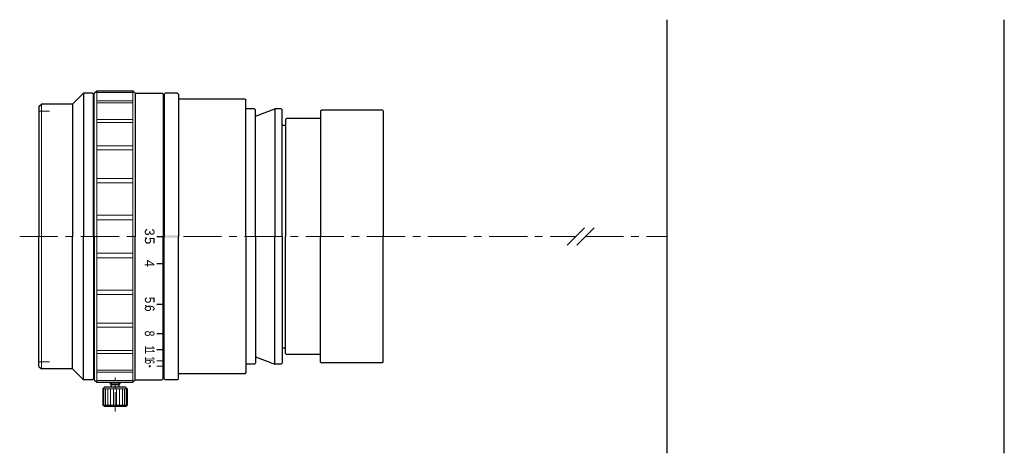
# Model space of a CAD drawing. Header units: millimetres. Extents: x 10 to 215, y 5 to 95.
import ezdxf
from ezdxf.enums import TextEntityAlignment as Align

# ---------------------------------------------------------------- set-up
doc = ezdxf.new("R2010")
doc.units = ezdxf.units.MM
doc.header["$LTSCALE"] = 0.25
doc.linetypes.add('CENTER', pattern=[50.8, 31.75, -6.35, 6.35, -6.35])
doc.layers.get('0').update_dxf_attribs({"lineweight": 30})
doc.layers.add('00_補助線', color=252, linetype='Continuous', lineweight=0, plot=False)
for name, color, linetype, lineweight in [('01_中心線', 1, 'CENTER', 20), ('03_寸法・文字', 50, 'Continuous', 20), ('画層1', 7, 'Continuous', 30)]:
    doc.layers.add(name, color=color, linetype=linetype, lineweight=lineweight)
doc.styles.add('VS Standard', font='txt', dxfattribs={"height": 3})

msp = doc.modelspace()

# ---------------------------------------------------------------- hatches: boundary and pattern name
h = msp.add_hatch(color=256)
h.dxf.hatch_style = 1
h.paths.add_polyline_path([(43.25, 50.25), (40.25, 50.25), (40.25, 49.75), (43.25, 49.75)])
at = {"layer": '画層1'}
h = msp.add_hatch(color=2, dxfattribs=at)
h.dxf.hatch_style = 1
h.paths.add_polyline_path([(37.26, 22.82, 1), (37.26, 23.32, 1)])

# ---------------------------------------------------------------- linework, layer by layer
for p, q in [((144.75, 5), (144.75, 95)), ((214.75, 5), (214.75, 95)), ((38.75, 50), (40.05, 50)), ((38.75, 44.42), (40.05, 44.42)), ((38.75, 35.95), (40.05, 35.95)), ((38.75, 29.86), (40.05, 29.86)), ((38.75, 26.54), (40.05, 26.54))]:
    msp.add_line(p, q)
at = {"lineweight": 20}
for p, q in [((38.75, 24.22), (40.05, 24.22)), ((38.75, 23.07), (40.05, 23.07))]:
    msp.add_line(p, q, dxfattribs=at)
at = {"layer": '00_補助線', "lineweight": 20, "ltscale": 0.5}
for p, q in [((14.25, 76), (16.45, 76)), ((14.25, 24), (16.45, 24))]:
    msp.add_line(p, q, dxfattribs=at)
at = {"layer": '01_中心線'}
for p, q in [((10.25, 50), (35.53, 50)), ((44.25, 50), (125.75, 50)), ((127.75, 50), (144.75, 50))]:
    msp.add_line(p, q, dxfattribs=at)
at = {"layer": '01_中心線', "ltscale": 0.5}
msp.add_line((30.05, 13.7), (30.05, 20.75), dxfattribs=at)
at = {"layer": '03_寸法・文字'}
for p, q in [((127.54, 51.8), (123.96, 48.2)), ((129.54, 51.8), (125.96, 48.2))]:
    msp.add_line(p, q, dxfattribs=at)
at = {"layer": '画層1'}
for p, q in [((25.75, 79.75), (26.25, 80.25)), ((26.25, 80.25), (33.75, 80.25)), ((34.25, 79.75), (33.75, 80.25)), ((23.5, 79.75), (23.5, 50)), ((25.75, 50), (25.75, 79.75)), ((34.25, 79.75), (39.85, 79.75)), ((34.25, 79.75), (34.25, 50)), ((40.05, 79.55), (39.85, 79.75)), ((40.05, 79.55), (40.05, 50)), ((40.25, 78.55), (40.05, 78.75)), ((40.45, 79.75), (40.25, 79.55)), ((40.25, 79.55), (40.25, 50)), ((43.05, 79.75), (40.45, 79.75)), ((43.05, 79.75), (43.25, 79.55)), ((43.25, 79.55), (43.25, 50)), ((57.05, 78.5), (43.25, 78.5)), ((57.05, 78.5), (57.25, 78.3)), ((57.25, 50), (57.25, 78.3)), ((21.25, 77.5), (21.25, 50)), ((59.05, 76.5), (57.25, 76.5)), ((59.05, 76.5), (59.25, 76.3)), ((59.25, 75), (63.25, 76.5)), ((59.25, 50), (59.25, 76.3)), ((64.55, 76.5), (63.25, 76.5)), ((63.25, 76.5), (63.25, 50)), ((64.55, 76.5), (64.75, 76.3)), ((64.75, 50), (64.75, 76.3)), ((72.75, 76.05), (72.95, 76.25)), ((72.75, 76.05), (72.75, 50)), ((85.55, 76.25), (72.95, 76.25)), ((85.75, 76.05), (85.55, 76.25)), ((85.75, 76.05), (85.75, 50)), ((65.45, 74.3), (65.65, 74.5)), ((65.45, 74.3), (65.45, 50)), ((72.75, 74.5), (65.65, 74.5)), ((64.75, 73.13), (65.45, 73.13)), ((21.25, 22.5), (21.25, 50)), ((23.5, 20.25), (23.5, 50)), ((25.75, 50), (25.75, 20.25)), ((34.25, 20.25), (34.25, 50)), ((40.05, 20.45), (40.05, 50)), ((40.25, 20.45), (40.25, 50)), ((43.25, 20.45), (43.25, 50)), ((57.25, 50), (57.25, 21.7)), ((59.25, 50), (59.25, 23.7)), ((63.25, 23.5), (63.25, 50)), ((64.75, 50), (64.75, 23.7)), ((65.45, 25.7), (65.45, 50)), ((72.75, 23.95), (72.75, 50)), ((85.75, 23.95), (85.75, 50)), ((64.75, 26.87), (65.45, 26.87)), ((59.25, 25), (63.25, 23.5)), ((65.45, 25.7), (65.65, 25.5)), ((72.75, 25.5), (65.65, 25.5)), ((59.05, 23.5), (57.25, 23.5)), ((59.05, 23.5), (59.25, 23.7)), ((64.55, 23.5), (63.25, 23.5)), ((64.55, 23.5), (64.75, 23.7)), ((72.75, 23.95), (72.95, 23.75)), ((85.55, 23.75), (72.95, 23.75)), ((85.75, 23.95), (85.55, 23.75)), ((40.05, 20.45), (39.85, 20.25)), ((40.25, 21.45), (40.05, 21.25)), ((40.45, 20.25), (40.25, 20.45)), ((43.05, 20.25), (43.25, 20.45)), ((57.05, 21.5), (43.25, 21.5)), ((57.05, 21.5), (57.25, 21.7)), ((25.75, 20.25), (26.25, 19.75)), ((26.25, 19.75), (33.75, 19.75)), ((27.88, 18.7), (27.55, 18.38)), ((32.23, 18.7), (27.88, 18.7)), ((29.05, 19.75), (29.05, 19.4)), ((29.05, 19.4), (29.25, 19.2)), ((29.25, 19.2), (29.25, 18.7)), ((30.85, 19.2), (29.25, 19.2)), ((30.85, 19.2), (31.05, 19.4)), ((30.85, 19.2), (30.85, 18.7)), ((31.05, 19.75), (31.05, 19.4)), ((32.23, 18.7), (32.55, 18.38)), ((34.25, 20.25), (33.75, 19.75)), ((34.25, 20.25), (39.85, 20.25)), ((43.05, 20.25), (40.45, 20.25)), ((27.55, 18.38), (27.55, 15.02)), ((32.55, 18.38), (32.55, 15.02)), ((27.88, 14.7), (27.55, 15.02)), ((32.23, 14.7), (27.88, 14.7)), ((32.23, 14.7), (32.55, 15.02))]:
    msp.add_line(p, q, dxfattribs=at)
at = {"layer": '画層1', "lineweight": 9}
for p, q in [((26.25, 80.25), (26.25, 50)), ((33.75, 79.92), (26.25, 79.92)), ((33.75, 80.25), (33.75, 50)), ((33.75, 78.13), (26.25, 78.13)), ((33.75, 77.75), (26.25, 77.75)), ((14.75, 77.5), (14.75, 50)), ((33.75, 74.3), (26.25, 74.3)), ((33.75, 73.69), (26.25, 73.69)), ((33.75, 68.81), (26.25, 68.81)), ((33.75, 68.02), (26.25, 68.02)), ((33.75, 62.04), (26.25, 62.04)), ((33.75, 61.11), (26.25, 61.11)), ((33.75, 54.44), (26.25, 54.44)), ((33.75, 53.45), (26.25, 53.45)), ((14.75, 22.5), (14.75, 50)), ((26.25, 19.75), (26.25, 50)), ((33.75, 19.75), (33.75, 50)), ((33.75, 46.55), (26.25, 46.55)), ((33.75, 45.56), (26.25, 45.56)), ((33.75, 38.89), (26.25, 38.89)), ((33.75, 37.96), (26.25, 37.96)), ((33.75, 31.98), (26.25, 31.98)), ((33.75, 31.19), (26.25, 31.19)), ((33.75, 26.31), (26.25, 26.31)), ((33.75, 25.7), (26.25, 25.7)), ((33.75, 22.25), (26.25, 22.25)), ((33.75, 21.87), (26.25, 21.87)), ((33.75, 20.08), (26.25, 20.08)), ((31.05, 19.4), (29.05, 19.4)), ((32.55, 18.38), (27.55, 18.38)), ((27.74, 15.02), (27.74, 18.38)), ((28.07, 15.02), (28.07, 18.38)), ((28.53, 15.02), (28.53, 18.38)), ((29.09, 15.02), (29.09, 18.38)), ((29.72, 15.02), (29.72, 18.38)), ((30.38, 15.02), (30.38, 18.38)), ((31.01, 15.02), (31.01, 18.38)), ((31.57, 15.02), (31.57, 18.38)), ((32.03, 15.02), (32.03, 18.38)), ((32.36, 15.02), (32.36, 18.38)), ((32.55, 15.02), (27.55, 15.02))]:
    msp.add_line(p, q, dxfattribs=at)
at = {"layer": '画層1', "ltscale": 0.5}
for p, q in [((21.25, 77.5), (23.5, 79.75)), ((25.35, 79.75), (23.5, 79.75)), ((25.55, 79.55), (25.35, 79.75)), ((25.55, 50), (25.55, 79.55)), ((25.75, 78.75), (25.55, 78.95)), ((14.25, 77), (14.75, 77.5)), ((14.25, 77), (14.25, 50)), ((21.25, 77.5), (14.75, 77.5)), ((14.25, 23), (14.25, 50)), ((25.55, 50), (25.55, 20.45)), ((14.25, 23), (14.75, 22.5)), ((21.25, 22.5), (14.75, 22.5)), ((21.25, 22.5), (23.5, 20.25)), ((25.55, 20.45), (25.35, 20.25)), ((25.75, 21.25), (25.55, 21.05)), ((25.35, 20.25), (23.5, 20.25))]:
    msp.add_line(p, q, dxfattribs=at)
at = {"layer": '画層1', "lineweight": 20}
for p, q in [((29.25, 19.75), (29.25, 19.2)), ((30.85, 19.75), (30.85, 19.2))]:
    msp.add_line(p, q, dxfattribs=at)

# ---------------------------------------------------------------- texts
at = {"layer": '画層1', "color": 2, "style": 'VS Standard'}
for s, p in [('3', (38.24, 50.93)), ('.', (38.25, 49.69)), ('5', (38.25, 49.14)), ('4', (38.24, 44.42))]:
    msp.add_text(s, height=2, rotation=270, dxfattribs=at).set_placement(p, align=Align.TOP_CENTER)
for s, width, p in [('5', 0.9, (38.25, 36.81)), ('.', 0.9, (38.25, 35.64)), ('6', 0.9, (38.25, 35.09)), ('8', 0.8, (38.24, 29.86)), ('1', 0.7, (38.25, 26.85)), ('1', 0.7, (38.25, 26.13)), ('1', 0.6, (38.25, 24.62)), ('6', 0.6, (38.25, 23.99))]:
    msp.add_text(s, height=2, rotation=270, dxfattribs=dict(at, width=width)).set_placement(p, align=Align.TOP_CENTER)

doc.saveas('drawing.dxf')
